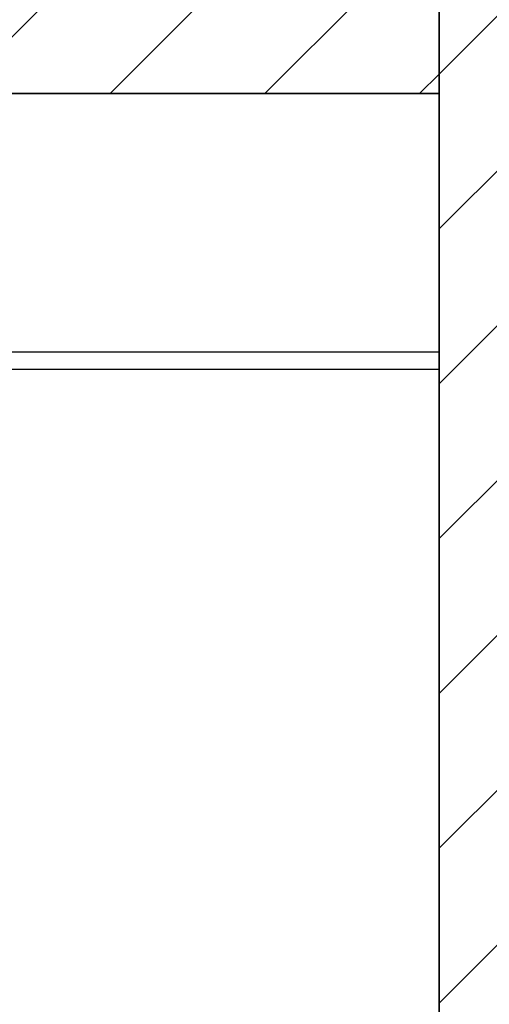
# Model space of a CAD drawing. Header units: millimetres. Extents: x 28600 to 181045, y -399112 to -163690.
# Tile 140 of 256: x 61105 to 61139, y -197801 to -197729. Entities that reach past the tile are written whole.
import ezdxf

# ---------------------------------------------------------------- set-up
doc = ezdxf.new("R2010")
doc.units = ezdxf.units.MM
for name, color, linetype in [('!! 1_hatch projektowane ściany', 8, 'Continuous'), ('!! 1_PROJ Sciany', 8, 'Continuous'), ('!! 1_zabudowa GK', 8, 'Continuous')]:
    doc.layers.add(name, color=color, linetype=linetype)
pattern_1 = [(45, (0, -1.54), (-5.61266008, 5.61266008), [])]

msp = doc.modelspace()

# ---------------------------------------------------------------- hatches: boundary and pattern name
at = {"layer": '!! 1_hatch projektowane ściany'}
h = msp.add_hatch(dxfattribs=at)
h.set_pattern_fill('ANSI31', color=256, scale=2.5)
h.set_pattern_definition(pattern_1)
h.paths.add_polyline_path([(61399.56735, -197845.62813), (61399.56735, -197833.62813), (61155.43682, -197833.62813), (61155.43682, -197623.62813), (61399.56735, -197624.50331), (61399.56735, -197611.62813), (61147.43682, -197611.62813), (61147.43682, -197546.87813), (61135.43682, -197546.87813), (61135.43682, -197910.37813), (61147.43682, -197910.37813), (61147.43682, -197845.62813)])
h = msp.add_hatch(dxfattribs=at)
h.set_pattern_fill('ANSI31', color=256, scale=2.5)
h.set_pattern_definition(pattern_1)
h.paths.add_polyline_path([(60824.56735, -197734.62813), (61135.43682, -197734.62813), (61135.43682, -197722.62813), (60824.56735, -197722.62813)])

# ---------------------------------------------------------------- linework, layer by layer
for points in [[(61399.56735, -197845.62813), (61399.56735, -197833.62813), (61155.43682, -197833.62813), (61155.43682, -197623.62813), (61399.56735, -197624.50331), (61399.56735, -197611.62813), (61147.43682, -197611.62813), (61147.43682, -197546.87813), (61135.43682, -197546.87813), (61135.43682, -197910.37813), (61147.43682, -197910.37813), (61147.43682, -197845.62813)], [(60824.56735, -197734.62813), (61135.43682, -197734.62813), (61135.43682, -197722.62813), (60824.56735, -197722.62813)]]:
    msp.add_lwpolyline(points, close=True, dxfattribs=at)
at = {"layer": '!! 1_PROJ Sciany'}
for points in [[(61399.56735, -197845.62813), (61135.43682, -197845.62813), (61135.43682, -197611.62813), (61399.56735, -197611.62813)], [(61135.43682, -197734.62813), (60824.56735, -197734.62813)]]:
    msp.add_lwpolyline(points, dxfattribs=at)
at = {"layer": '!! 1_zabudowa GK'}
for points in [[(61135.43682, -197753.37813), (60824.56735, -197753.37813)], [(61135.43682, -197754.62813), (60824.56735, -197754.62813)]]:
    msp.add_lwpolyline(points, dxfattribs=at)

doc.saveas('drawing.dxf')
